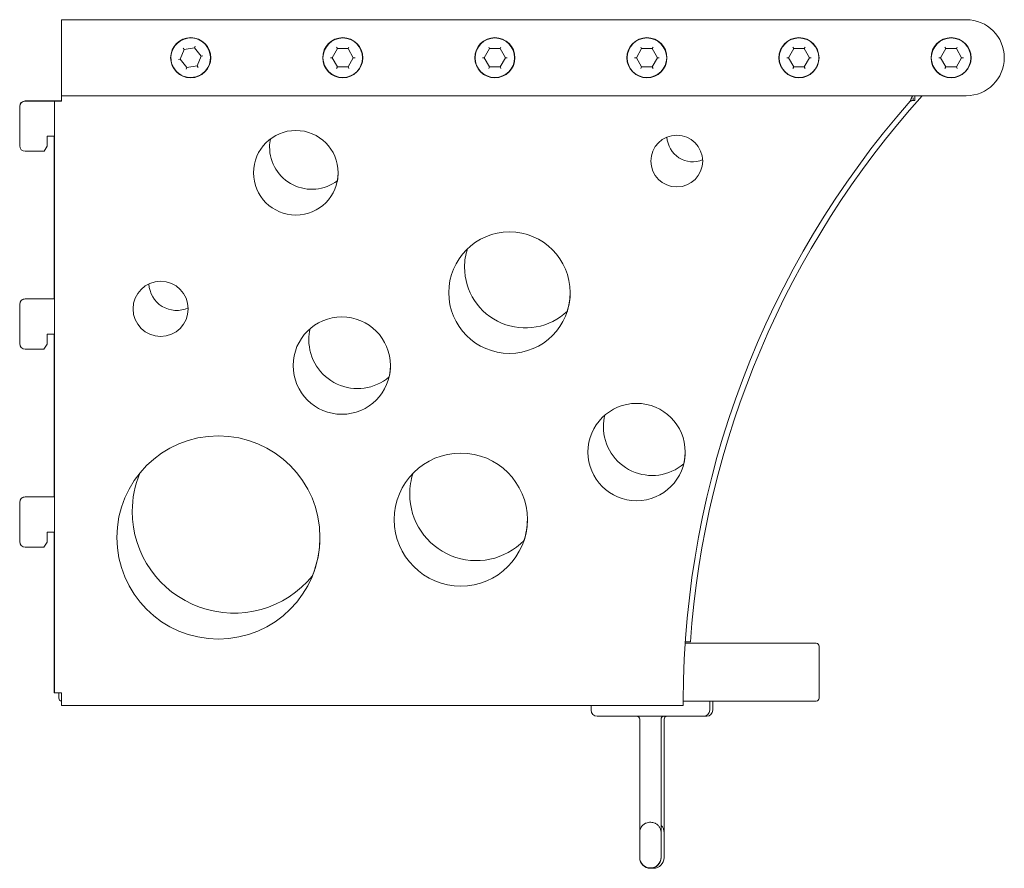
# Model space of a CAD drawing. Header units: millimetres. Extents: x -770 to -447, y -539 to -260.
import ezdxf

# ---------------------------------------------------------------- set-up
doc = ezdxf.new("R2010")
doc.units = ezdxf.units.MM

msp = doc.modelspace()

# ---------------------------------------------------------------- linework, layer by layer
at = {"color": 0, "linetype": 'Continuous', "lineweight": 0}
for p, q in [((-756.55, -260.25), (-756.55, -261.75)), ((-756.55, -260.25), (-459.05, -260.25)), ((-756.55, -261.75), (-756.55, -283.75)), ((-716.19, -270.02), (-717.48, -273.24)), ((-716.19, -270.02), (-716.54, -269.57)), ((-712.76, -269.53), (-716.19, -270.02)), ((-712.54, -268.99), (-712.76, -269.53)), ((-710.62, -272.25), (-712.76, -269.53)), ((-665.78, -269.75), (-667.51, -272.75)), ((-665.78, -269.75), (-666.07, -269.25)), ((-662.32, -269.75), (-665.78, -269.75)), ((-662.03, -269.25), (-662.32, -269.75)), ((-660.58, -272.75), (-662.32, -269.75)), ((-615.78, -269.75), (-617.51, -272.75)), ((-615.78, -269.75), (-616.07, -269.25)), ((-612.32, -269.75), (-615.78, -269.75)), ((-612.03, -269.25), (-612.32, -269.75)), ((-610.58, -272.75), (-612.32, -269.75)), ((-565.78, -269.75), (-567.51, -272.75)), ((-565.78, -269.75), (-566.07, -269.25)), ((-562.32, -269.75), (-565.78, -269.75)), ((-562.03, -269.25), (-562.32, -269.75)), ((-560.58, -272.75), (-562.32, -269.75)), ((-515.78, -269.75), (-517.51, -272.75)), ((-515.78, -269.75), (-516.07, -269.25)), ((-512.32, -269.75), (-515.78, -269.75)), ((-512.03, -269.25), (-512.32, -269.75)), ((-510.58, -272.75), (-512.32, -269.75)), ((-465.78, -269.75), (-467.51, -272.75)), ((-465.78, -269.75), (-466.07, -269.25)), ((-462.32, -269.75), (-465.78, -269.75)), ((-462.03, -269.25), (-462.32, -269.75)), ((-460.58, -272.75), (-462.32, -269.75)), ((-717.48, -273.24), (-718.05, -273.32)), ((-717.48, -273.24), (-715.34, -275.96)), ((-711.91, -275.47), (-710.62, -272.25)), ((-710.05, -272.17), (-710.62, -272.25)), ((-667.51, -272.75), (-668.09, -272.75)), ((-667.51, -272.75), (-665.78, -275.75)), ((-662.32, -275.75), (-660.58, -272.75)), ((-660.01, -272.75), (-660.58, -272.75)), ((-617.51, -272.75), (-618.09, -272.75)), ((-617.51, -272.75), (-615.78, -275.75)), ((-612.32, -275.75), (-610.58, -272.75)), ((-610.01, -272.75), (-610.58, -272.75)), ((-567.51, -272.75), (-568.09, -272.75)), ((-567.51, -272.75), (-565.78, -275.75)), ((-562.32, -275.75), (-560.58, -272.75)), ((-560.01, -272.75), (-560.58, -272.75)), ((-517.51, -272.75), (-518.09, -272.75)), ((-517.51, -272.75), (-515.78, -275.75)), ((-512.32, -275.75), (-510.58, -272.75)), ((-510.01, -272.75), (-510.58, -272.75)), ((-467.51, -272.75), (-468.09, -272.75)), ((-467.51, -272.75), (-465.78, -275.75)), ((-462.32, -275.75), (-460.58, -272.75)), ((-460.01, -272.75), (-460.58, -272.75)), ((-715.34, -275.96), (-715.55, -276.5)), ((-715.34, -275.96), (-711.91, -275.47)), ((-711.55, -275.92), (-711.91, -275.47)), ((-665.78, -275.75), (-666.07, -276.25)), ((-665.78, -275.75), (-662.32, -275.75)), ((-662.03, -276.25), (-662.32, -275.75)), ((-615.78, -275.75), (-616.07, -276.25)), ((-615.78, -275.75), (-612.32, -275.75)), ((-612.03, -276.25), (-612.32, -275.75)), ((-565.78, -275.75), (-566.07, -276.25)), ((-565.78, -275.75), (-562.32, -275.75)), ((-562.03, -276.25), (-562.32, -275.75)), ((-515.78, -275.75), (-516.07, -276.25)), ((-515.78, -275.75), (-512.32, -275.75)), ((-512.03, -276.25), (-512.32, -275.75)), ((-465.78, -275.75), (-466.07, -276.25)), ((-465.78, -275.75), (-462.32, -275.75)), ((-462.03, -276.25), (-462.32, -275.75)), ((-756.55, -283.75), (-756.55, -285.25)), ((-759.55, -286.95), (-768.47, -286.95)), ((-759.55, -287.02), (-768.47, -287.02)), ((-757.3, -286.95), (-759.55, -286.95)), ((-759.55, -287.02), (-758.8, -287.02)), ((-758.8, -481.52), (-758.8, -287.02)), ((-758.8, -287.02), (-756.55, -287.02)), ((-757.3, -286.95), (-757.3, -287.02)), ((-756.55, -286.95), (-757.3, -286.95)), ((-756.55, -285.32), (-756.55, -285.25)), ((-459.05, -285.25), (-756.55, -285.25)), ((-756.55, -285.32), (-476.52, -285.32)), ((-756.55, -285.9), (-756.55, -285.32)), ((-756.55, -285.9), (-756.55, -285.83)), ((-756.55, -287.02), (-756.55, -285.9)), ((-754.57, -285.25), (-754.57, -285.32)), ((-476.52, -285.32), (-476, -285.32)), ((-476.52, -285.93), (-476.52, -286.82)), ((-476.52, -286.82), (-476, -286.82)), ((-476, -286.82), (-476, -285.32)), ((-770.27, -288.82), (-770.27, -288.75)), ((-770.27, -288.82), (-770.27, -301.71)), ((-761.27, -301.78), (-761.27, -298.51)), ((-761.27, -298.51), (-759.55, -298.51)), ((-758.97, -298.51), (-759.55, -298.51)), ((-758.97, -352.06), (-758.97, -298.51)), ((-768.47, -303.51), (-762.27, -303.51)), ((-762.27, -303.51), (-761.27, -301.78)), ((-768.47, -351.99), (-759.55, -351.99)), ((-759.55, -352.06), (-768.47, -352.06)), ((-758.97, -351.99), (-759.55, -351.99)), ((-759.55, -352.06), (-758.97, -352.06)), ((-770.27, -353.86), (-770.27, -353.79)), ((-770.27, -353.86), (-770.27, -366.76)), ((-761.27, -366.88), (-761.27, -363.61)), ((-761.27, -363.61), (-759.55, -363.61)), ((-758.97, -363.61), (-759.55, -363.61)), ((-758.97, -417.16), (-758.97, -363.61)), ((-768.47, -368.56), (-762.35, -368.56)), ((-762.35, -368.56), (-761.27, -366.88)), ((-768.47, -417.09), (-759.55, -417.09)), ((-759.55, -417.16), (-768.47, -417.16)), ((-758.97, -417.09), (-759.55, -417.09)), ((-759.55, -417.16), (-758.97, -417.16)), ((-770.27, -418.96), (-770.27, -418.89)), ((-770.27, -418.96), (-770.27, -431.86)), ((-761.27, -431.98), (-761.27, -428.71)), ((-761.27, -428.71), (-759.55, -428.71)), ((-758.97, -428.71), (-759.55, -428.71)), ((-758.97, -481.52), (-758.97, -428.71)), ((-768.47, -433.66), (-762.35, -433.66)), ((-762.35, -433.66), (-761.27, -431.98)), ((-551.46, -465.27), (-508.41, -465.27)), ((-551.43, -464.85), (-549.74, -464.85)), ((-507.41, -466.27), (-507.41, -483.27)), ((-758.8, -481.52), (-758.97, -481.52)), ((-756.55, -481.52), (-758.8, -481.52)), ((-757.41, -483.27), (-757.41, -481.52)), ((-756.55, -481.52), (-756.55, -484.07)), ((-756.55, -485.77), (-756.55, -484.07)), ((-508.41, -484.27), (-552.11, -484.27)), ((-543.41, -487.27), (-543.41, -484.27)), ((-542.4, -487.27), (-542.4, -484.27)), ((-552.11, -485.77), (-756.55, -485.77)), ((-582.41, -487.27), (-582.41, -485.77)), ((-580.41, -489.27), (-572.41, -489.27)), ((-553.41, -489.27), (-572.41, -489.27)), ((-566.41, -527.4), (-566.41, -490.27)), ((-559.41, -527.4), (-559.41, -490.27)), ((-558.4, -527.46), (-558.4, -490.27)), ((-553.41, -489.27), (-545.41, -489.27)), ((-545.41, -489.27), (-544.4, -489.27)), ((-566.41, -529.09), (-566.41, -527.4)), ((-559.41, -529.09), (-559.41, -527.4)), ((-558.4, -529.16), (-558.4, -527.46)), ((-566.41, -529.09), (-566.41, -535.63)), ((-559.41, -535.63), (-559.41, -529.09)), ((-558.4, -535.76), (-558.4, -529.16)), ((-566.41, -535.63), (-566.41, -535.76)), ((-559.41, -535.76), (-559.41, -535.63))]:
    msp.add_line(p, q, dxfattribs=at)
at = {"color": 0, "linetype": 'Continuous', "lineweight": 0, "extrusion": (2.20056e-16, 0, -1)}
for centre, radius, start, end in [((459.05, -272.75), 12.5, 90, 180), ((714.05, -272.75), 6.5, 351.8516, 171.8516), ((459.05, -272.75), 12.5, 180, 270), ((768.47, -288.75), 1.8, 0, 90), ((250.48, -485.87), 300, 4.0173, 41.9692), ((768.47, -353.79), 1.8, 0, 90), ((768.47, -418.89), 1.8, 0, 90), ((545.41, -487.27), 2, 180, 270), ((544.4, -487.27), 2, 180, 270), ((567.41, -490.27), 1, 90, 180), ((558.41, -490.27), 1, 0, 90), ((557.4, -490.27), 1, 0, 90), ((562.91, -535.63), 3.5, 270, 0), ((562.91, -535.63), 3.5, 180, 270)]:
    msp.add_arc(centre, radius, start, end, dxfattribs=at)
at = {"color": 0, "linetype": 'Continuous', "lineweight": 0}
for centre, radius, start, end in [((-714.05, -272.75), 6.6, 0, 180), ((-664.05, -272.75), 6.6, 0, 180), ((-614.05, -272.75), 6.6, 0, 180), ((-564.05, -272.75), 6.6, 0, 180), ((-514.05, -272.75), 6.6, 0, 180), ((-464.05, -272.75), 6.6, 0, 180), ((-714.05, -272.75), 6.6, 180, 0), ((-664.05, -272.75), 6.6, 180, 0), ((-614.05, -272.75), 6.6, 180, 0), ((-564.05, -272.75), 6.6, 180, 0), ((-514.05, -272.75), 6.6, 180, 0), ((-464.05, -272.75), 6.6, 180, 0), ((-768.47, -288.82), 1.8, 90, 180), ((-679.48, -310.58), 13.91, 0, 180), ((-674.2, -302.1), 13.91, 169.1798, 179.901), ((-554.23, -306.74), 8.51, 0, 180), ((-548.95, -298.47), 8.51, 182.6269, 292.2267), ((-768.47, -301.71), 1.8, 180, 270), ((-674.2, -302.1), 13.91, 179.901, 307.0728), ((-554.23, -306.74), 8.51, 180, 0), ((-679.48, -310.58), 13.91, 180, 0), ((-679.48, -310.51), 13.91, 348.8355, 359.8558), ((-609.24, -349.99), 19.97, 0, 180), ((-604.03, -341.63), 19.97, 162.3686, 179.901), ((-604.03, -341.63), 19.97, 179.901, 313.8128), ((-723.93, -355.32), 9.07, 0, 180), ((-718.73, -346.76), 9.07, 182.2652, 295.2027), ((-768.47, -353.86), 1.8, 90, 180), ((-609.24, -349.99), 19.97, 180, 0), ((-609.24, -349.92), 19.97, 342.0642, 359.8996), ((-723.93, -355.32), 9.07, 180, 0), ((-664.36, -373.98), 16, 0, 180), ((-659.2, -365.52), 16, 166.6248, 179.901), ((-659.2, -365.52), 16, 179.901, 310.545), ((-768.47, -366.76), 1.8, 180, 270), ((-664.36, -373.98), 16, 180, 0), ((-664.36, -373.91), 16, 346.3003, 359.8747), ((-567.45, -402.4), 16, 0, 180), ((-562.34, -394.11), 16, 166.0419, 179.901), ((-562.34, -394.11), 16, 179.901, 310.596), ((-704.94, -430.48), 33.4, 0, 180), ((-625.24, -424.61), 21.88, 0, 180), ((-567.45, -402.4), 16, 180, 0), ((-567.45, -402.33), 16, 345.7126, 359.8747), ((-699.87, -421.95), 33.4, 157.8186, 179.901), ((-620.16, -416.22), 21.88, 161.766, 179.901), ((-768.47, -418.96), 1.8, 90, 180), ((-620.16, -416.22), 21.88, 179.901, 315.8658), ((-699.87, -421.95), 33.4, 179.901, 320.736), ((-625.24, -424.61), 21.88, 180, 0), ((-625.24, -424.54), 21.88, 341.4726, 359.9084), ((-704.94, -430.48), 33.4, 180, 0), ((-704.94, -430.41), 33.4, 337.5587, 359.94), ((-768.47, -431.86), 1.8, 180, 270), ((-756.41, -483.27), 1, 180, 262.2773), ((-508.41, -483.27), 1, 270, 0), ((-561.9, -535.76), 3.5, 270, 0), ((-561.9, -535.76), 3.5, 261.6949, 270)]:
    msp.add_arc(centre, radius, start, end, dxfattribs=at)
at = {"color": 0, "linetype": 'Continuous', "lineweight": 0, "extrusion": (2.20056e-16, -2.472e-31, -1)}
for centre in [(664.05, -272.75), (614.05, -272.75), (564.05, -272.75), (514.05, -272.75), (464.05, -272.75)]:
    msp.add_arc(centre, 6.5, 0, 180, dxfattribs=at)
at = {"color": 0, "linetype": 'Continuous', "lineweight": 0, "extrusion": (2.20056e-16, -6.16298e-33, -1)}
msp.add_arc((714.05, -272.75), 6.5, 171.8516, 351.8516, dxfattribs=at)
at = {"color": 0, "linetype": 'Continuous', "lineweight": 0, "extrusion": (2.20056e-16, -4.76319e-31, -1)}
for centre in [(664.05, -272.75), (614.05, -272.75), (564.05, -272.75), (514.05, -272.75), (464.05, -272.75)]:
    msp.add_arc(centre, 6.5, 180, 0, dxfattribs=at)
at = {"color": 0, "linetype": 'Continuous', "lineweight": 0, "extrusion": (2.20056e-16, -9.62965e-35, -1)}
msp.add_arc((252.11, -485.02), 300, 0.1807, 41.3009, dxfattribs=at)
at = {"color": 0, "linetype": 'Continuous', "lineweight": 0, "extrusion": (2.20056e-16, 7.35462e-34, -1)}
msp.add_arc((508.41, -466.27), 1, 90, 180, dxfattribs=at)
at = {"color": 0, "linetype": 'Continuous', "lineweight": 0, "extrusion": (2.20056e-16, 3.50325e-46, -1)}
msp.add_arc((580.41, -487.27), 2, 270, 0, dxfattribs=at)
at = {"color": 0, "linetype": 'Continuous', "lineweight": 0, "extrusion": (2.20056e-16, -2.66249e-33, -1)}
msp.add_arc((562.91, -535.76), 3.5, 270, 0, dxfattribs=at)
at = {"color": 0, "linetype": 'Continuous', "lineweight": 0, "extrusion": (2.20056e-16, 6.33448e-33, -1)}
msp.add_arc((562.91, -535.76), 3.5, 180, 270, dxfattribs=at)
at = {"color": 0, "linetype": 'Continuous', "lineweight": 0}
for points, knots in [([(-477.48, -287.02), (-477.46, -286.97), (-477.44, -286.93), (-477.39, -286.84), (-477.37, -286.79), (-477.3, -286.63), (-477.26, -286.52), (-477.19, -286.34), (-477.17, -286.27), (-477.13, -286.15), (-477.11, -286.1), (-477.06, -285.97), (-477.03, -285.89), (-476.97, -285.74), (-476.94, -285.67), (-476.9, -285.58), (-476.88, -285.56), (-476.82, -285.46), (-476.77, -285.4), (-476.64, -285.33), (-476.58, -285.32), (-476.52, -285.32)], [-0.2800175, -0.2800175, -0.2800175, -0.2800175, -0.2645316, -0.2645316, -0.2476245, -0.2476245, -0.2112881, -0.2112881, -0.184537, -0.184537, -0.1674908, -0.1674908, -0.1343169, -0.1343169, -0.1010716, -0.1010716, -0.0839431, -0.0839431, -0.0385906, -0.0385906, 0, 0, 0, 0]), ([(-477.48, -287.02), (-477.44, -287.01), (-477.4, -287), (-477.34, -286.98), (-477.32, -286.98), (-477.29, -286.97), (-477.28, -286.96), (-477.27, -286.96), (-477.26, -286.96), (-477.26, -286.96), (-477.25, -286.96), (-477.25, -286.95), (-477.25, -286.95), (-477.24, -286.95), (-477.21, -286.94), (-477.18, -286.93), (-477.1, -286.9), (-477.05, -286.89), (-476.95, -286.86), (-476.91, -286.85), (-476.85, -286.84), (-476.83, -286.83), (-476.8, -286.83), (-476.79, -286.83), (-476.78, -286.83), (-476.78, -286.83), (-476.77, -286.83), (-476.77, -286.83), (-476.77, -286.83), (-476.77, -286.83), (-476.76, -286.83), (-476.76, -286.83), (-476.68, -286.82), (-476.6, -286.82), (-476.52, -286.82)], [0, 0, 0, 0, 0.125, 0.125, 0.1875, 0.1875, 0.21875, 0.21875, 0.234375, 0.234375, 0.242188, 0.246094, 0.246094, 0.25, 0.25, 0.375, 0.375, 0.5, 0.5, 0.625, 0.625, 0.6875, 0.6875, 0.71875, 0.71875, 0.734375, 0.734375, 0.742188, 0.742188, 0.746094, 0.746094, 0.75, 0.75, 1, 1, 1, 1]), ([(-552.11, -485.74), (-552.11, -485.6), (-552.11, -485.04), (-552.11, -484.38), (-552.11, -484.28), (-552.11, -484.18), (-552.11, -484.07)], [0, 0, 0, 0, 0.865796, 0.865796, 0.865796, 1, 1, 1, 1]), ([(-552.11, -485.77), (-552.11, -485.77), (-552.11, -485.77), (-552.11, -485.76), (-552.11, -485.75), (-552.11, -485.74)], [-0.03577492, -0.03577492, -0.03577492, -0.03577492, -0.01788746, -0.01788746, 0, 0, 0, 0]), ([(-562.91, -524.13), (-563.13, -524.13), (-563.35, -524.15), (-563.81, -524.23), (-564.04, -524.29), (-564.54, -524.48), (-564.81, -524.61), (-565.38, -525.03), (-565.69, -525.32), (-566.13, -526.04), (-566.28, -526.4), (-566.39, -526.99), (-566.41, -527.2), (-566.41, -527.4)], [1.570796, 1.570796, 1.570796, 1.570796, 1.884956, 1.884956, 2.199115, 2.199115, 2.513274, 2.513274, 2.827433, 2.827433, 3.039498, 3.039498, 3.141593, 3.141593, 3.141593, 3.141593]), ([(-559.41, -527.4), (-559.41, -527.06), (-559.47, -526.73), (-559.67, -526.11), (-559.82, -525.83), (-560.18, -525.31), (-560.39, -525.1), (-560.87, -524.7), (-561.13, -524.56), (-561.63, -524.34), (-561.87, -524.26), (-562.33, -524.17), (-562.56, -524.14), (-562.82, -524.13), (-562.87, -524.13), (-562.91, -524.13)], [6.283185, 6.283185, 6.283185, 6.283185, 6.454032, 6.454032, 6.637352, 6.637352, 6.860126, 6.860126, 7.159807, 7.159807, 7.473966, 7.473966, 7.788125, 7.788125, 7.853982, 7.853982, 7.853982, 7.853982]), ([(-558.4, -527.46), (-558.4, -527.13), (-558.46, -526.79), (-558.66, -526.17), (-558.81, -525.89), (-559.11, -525.46), (-559.26, -525.29), (-559.41, -525.15)], [6.2831853, 6.2831853, 6.2831853, 6.2831853, 6.4527236, 6.4527236, 6.6347148, 6.6347148, 6.7959434, 6.7959434, 6.7959434, 6.7959434])]:
    msp.add_open_spline(points, degree=3, knots=knots, dxfattribs=at)

doc.saveas('drawing.dxf')
